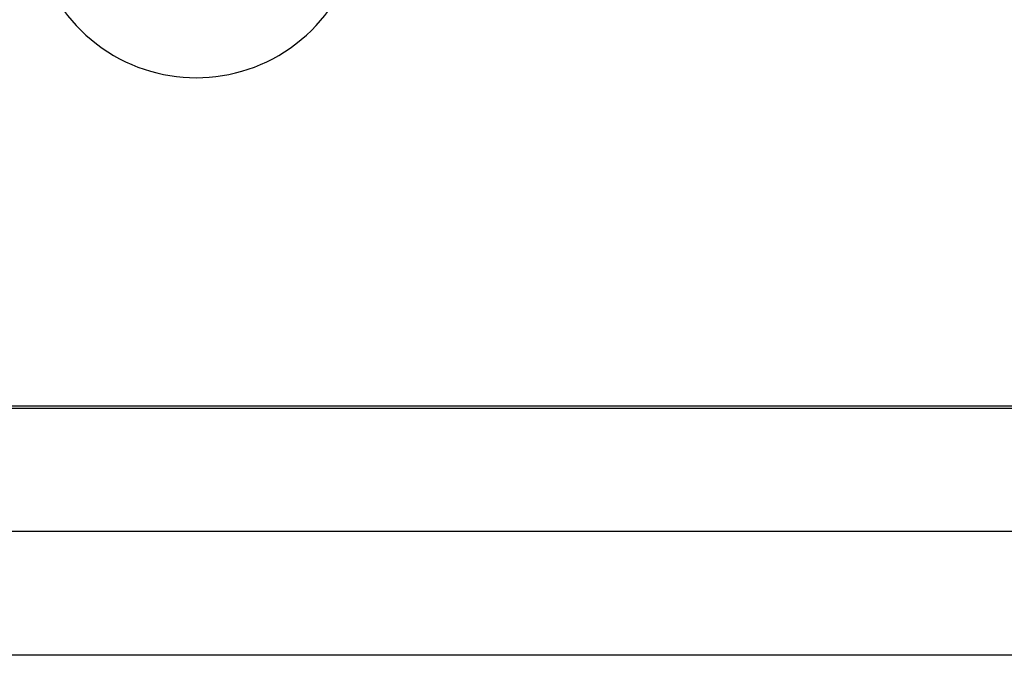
# Model space of a CAD drawing. Header units: inches. Extents: x 0.3 to 33.8, y 0.2 to 21.7.
# Tile 9 of 192: x 12.3687 to 12.4683, y 6.2829 to 6.3472. Entities that reach past the tile are written whole.
import ezdxf

# ---------------------------------------------------------------- set-up
doc = ezdxf.new("R2010")
doc.units = ezdxf.units.IN
doc.header["$MEASUREMENT"] = 0

msp = doc.modelspace()

# ---------------------------------------------------------------- linework, layer by layer
at = {"color": 7, "linetype": 'Continuous', "lineweight": 25}
for p, q in [((12.24523036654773, 6.308135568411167), (12.53656499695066, 6.308135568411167)), ((12.24610895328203, 6.307917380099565), (12.53656499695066, 6.307917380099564)), ((13.12555763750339, 6.295417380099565), (12.2255576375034, 6.295417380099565)), ((13.12555763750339, 6.282917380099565), (12.2255576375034, 6.282917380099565))]:
    msp.add_line(p, q, dxfattribs=at)
msp.add_arc((12.38656499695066, 6.357917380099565), 0.01660000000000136, 157.8825750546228, 22.1174249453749, dxfattribs=at)

doc.saveas('drawing.dxf')
